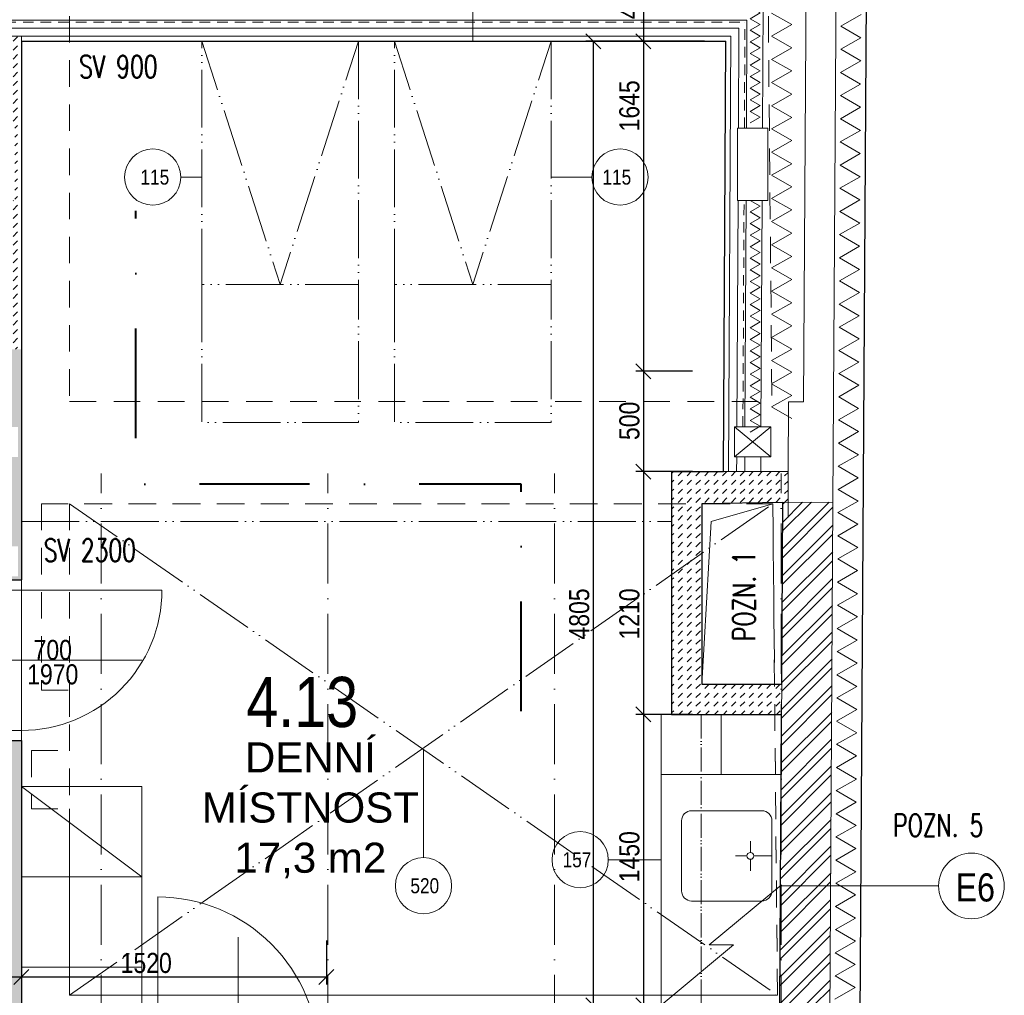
# Model space of a CAD drawing. Header units: millimetres. Extents: x -300958 to -108039, y 30118 to 292543.
# Tile 248 of 256: x -189261 to -184354, y 170475 to 175337. Entities that reach past the tile are written whole.
import ezdxf
from ezdxf.enums import TextEntityAlignment as Align

# ---------------------------------------------------------------- set-up
doc = ezdxf.new("R2010")
doc.units = ezdxf.units.MM
doc.header["$MEASUREMENT"] = 0
for name, pattern in [('ACAD_ISO05W100', [33, 24, -3, 0, -3, 0, -3]), ('ACAD_ISO10W100', [18, 12, -3, 0, -3]), ('DGN Style 2', [879.857395, 527.914437, -351.942958]), ('DGN Style 4', [1094.119168, 546.717885, -273.358943, 0.683397, -273.358943])]:
    doc.linetypes.add(name, pattern=pattern)
doc.layers.get('0').update_dxf_attribs({"lineweight": 13})
doc.layers.get('Defpoints').update_dxf_attribs({"color": 3, "lineweight": 13})
for name, color, linetype, lineweight in [('dims', 7, 'Continuous', 9), ('dvere', 7, 'Continuous', 9), ('legenda', 7, 'Continuous', 13), ('Materiály', 1, 'Continuous', 13), ('navrh', 1, 'Continuous', 9), ('OCEL', 7, 'Continuous', 13), ('popis', 7, 'Continuous', 9), ('PSV', 7, 'Continuous', 13), ('rez', 7, 'Continuous', 13), ('tenka', 7, 'Continuous', 13), ('texts', 3, 'Continuous', 30), ('walls pod', 7, 'Continuous', 13), ('zařizovací předměty', 7, 'Continuous', 9)]:
    doc.layers.add(name, color=color, linetype=linetype, lineweight=lineweight)
doc.styles.add('GENERATED_STYLE_8', font='arial.ttf')
doc.styles.get("Standard").update_dxf_attribs({"font": 'txt.shx'})
doc.styles.add('STYLE-0', font='ARIALN.TTF')
doc.styles.add('Style-Arial', font='arial.ttf')
doc.dimstyles.new('arch', dxfattribs={"dimscale": 50, "dimtxt": 2.5, "dimasz": 2.5, "dimexe": 1.25, "dimexo": 0.9, "dimtad": 1, "dimdec": 0, "dimtxsty": 'STYLE-0', "dimblk": 'ARCHTICK', "dimcen": 2.5, "dimadec": 0, "dimazin": 0, "dimtfac": 1, "dimtdec": 0, "dimtmove": 2, "dimatfit": 3, "dimldrblk": 'ARCHTICK', "dimfxl": 0, "dimarcsym": 0})
pattern_1 = [(45, (31500, 0), (4e-15, 44.1941738), [31.25, -31.25])]

# ---------------------------------------------------------------- blocks, each defined once
blk = doc.blocks.new('*U4')
at = {"layer": 'zařizovací předměty', "linetype": 'Continuous', "lineweight": 0, "flags": 128}
for points in [[(175, 225), (-175, 225)], [(-225, 175), (-225, -175)], [(225, -175), (225, 175)], [(-175, -225), (175, -225)]]:
    blk.add_lwpolyline(points, dxfattribs=at)
at = {"layer": 'zařizovací předměty', "linetype": 'Continuous', "lineweight": 0, "extrusion": (0, 0, -1)}
for centre, start, end in [((175, 175), 0, 90), ((-175, 175), 90, 180), ((175, -175), 270, 0), ((-175, -175), 180, 270)]:
    blk.add_arc(centre, 50, start, end, dxfattribs=at)
blk = doc.blocks.new('*U5')
at = {"layer": 'zařizovací předměty'}
for p, q in [((-16.7, 17.2), (-16.7, 73.9)), ((-33.9, 0), (-90.6, 0)), ((-16.7, -17.2), (-16.7, -73.9)), ((0.5, 0), (90.5, 0))]:
    blk.add_line(p, q, dxfattribs=at)
blk.add_arc((-16.7, 0), 17.2, 90.00001727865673, 89.99999997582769, dxfattribs=at)
blk = doc.blocks.new('*U6')
at = {"layer": 'zařizovací předměty', "linetype": 'Continuous', "lineweight": 0}
for p, q in [((-61.4, 0), (300, 300)), ((-300, -300), (61.4, 0)), ((-61.4, 0), (61.4, 0))]:
    blk.add_line(p, q, dxfattribs=at)
blk = doc.blocks.new('_ArchTick')
at = {"color": 0, "linetype": 'ByBlock', "flags": 128}
blk.add_lwpolyline([(-0.5, -0.5), (0.5, 0.5)], dxfattribs=at)
blk = doc.blocks.new('*D2172')
at = {"layer": 'Defpoints', "color": 0, "linetype": 'Continuous'}
for p in [(-185839.9, 173085), (-186152.7, 171875), (-185832.6, 171875)]:
    blk.add_point(p, dxfattribs=at)
at = {"layer": 'dims', "color": 0, "linetype": 'Continuous', "lineweight": -2}
for p, q in [((-185914.9, 173085), (-186190.2, 173085)), ((-186152.7, 173085), (-186152.7, 171875)), ((-185907.6, 171875), (-186190.2, 171875))]:
    blk.add_line(p, q, dxfattribs=at)
at = {"layer": 'dims', "color": 0, "linetype": 'Continuous', "lineweight": -2, "xscale": 75, "yscale": 75, "zscale": 75}
for p, rotation in [((-186152.7, 173085), 90), ((-186152.7, 171875), 270)]:
    blk.add_blockref('_ArchTick', p, dxfattribs=dict(at, rotation=rotation))
at = {"layer": 'dims', "color": 0, "linetype": 'Continuous', "insert": (-186222.5, 172375.6), "char_height": 100, "attachment_point": 5, "rotation": 90, "style": 'STYLE-0'}
blk.add_mtext('1210', dxfattribs=at)
blk = doc.blocks.new('*D2249')
at = {"layer": 'Defpoints', "color": 0, "linetype": 'Continuous'}
for p in [(-189472.6, 170822.6), (-189252.6, 170798.7), (-189472.6, 170565.8)]:
    blk.add_point(p, dxfattribs=at)
at = {"layer": 'dims', "color": 0, "linetype": 'Continuous', "lineweight": -2}
for p, q in [((-189472.6, 170747.6), (-189472.6, 170528.3)), ((-189252.6, 170723.7), (-189252.6, 170528.3)), ((-189252.6, 170565.8), (-189472.6, 170565.8))]:
    blk.add_line(p, q, dxfattribs=at)
at = {"layer": 'dims', "color": 0, "linetype": 'Continuous', "lineweight": -2, "xscale": 75, "yscale": 75, "zscale": 75, "rotation": 180}
blk.add_blockref('_ArchTick', (-189472.6, 170565.8), dxfattribs=at)
at = {"layer": 'dims', "color": 0, "linetype": 'Continuous', "lineweight": -2, "xscale": 75, "yscale": 75, "zscale": 75}
blk.add_blockref('_ArchTick', (-189252.6, 170565.8), dxfattribs=at)
at = {"layer": 'dims', "color": 0, "linetype": 'Continuous', "insert": (-189617.2, 170635.6), "char_height": 100, "attachment_point": 5, "style": 'STYLE-0'}
blk.add_mtext('220', dxfattribs=at)
blk = doc.blocks.new('*D2251')
at = {"layer": 'Defpoints', "color": 0, "linetype": 'Continuous'}
for p in [(-189252.6, 170822.6), (-187732.6, 170822.6), (-189252.6, 170565.8)]:
    blk.add_point(p, dxfattribs=at)
at = {"layer": 'dims', "color": 0, "linetype": 'Continuous', "lineweight": -2}
for p, q in [((-189252.6, 170747.6), (-189252.6, 170528.3)), ((-187732.6, 170747.6), (-187732.6, 170528.3)), ((-187732.6, 170565.8), (-189252.6, 170565.8))]:
    blk.add_line(p, q, dxfattribs=at)
at = {"layer": 'dims', "color": 0, "linetype": 'Continuous', "lineweight": -2, "xscale": 75, "yscale": 75, "zscale": 75, "rotation": 180}
blk.add_blockref('_ArchTick', (-189252.6, 170565.8), dxfattribs=at)
at = {"layer": 'dims', "color": 0, "linetype": 'Continuous', "lineweight": -2, "xscale": 75, "yscale": 75, "zscale": 75}
blk.add_blockref('_ArchTick', (-187732.6, 170565.8), dxfattribs=at)
at = {"layer": 'dims', "color": 0, "linetype": 'Continuous', "insert": (-188630.7, 170635.6), "char_height": 100, "attachment_point": 5, "style": 'STYLE-0'}
blk.add_mtext('1520', dxfattribs=at)
blk = doc.blocks.new('*D2278')
at = {"layer": 'Defpoints', "color": 0, "linetype": 'Continuous'}
for p in [(-185698.8, 175640), (-186152.7, 175230), (-185773.8, 175230)]:
    blk.add_point(p, dxfattribs=at)
at = {"layer": 'dims', "color": 0, "linetype": 'Continuous', "lineweight": -2}
for p, q in [((-185773.8, 175640), (-186190.2, 175640)), ((-186152.7, 175640), (-186152.7, 175230)), ((-185848.8, 175230), (-186190.2, 175230))]:
    blk.add_line(p, q, dxfattribs=at)
at = {"layer": 'dims', "color": 0, "linetype": 'Continuous', "lineweight": -2, "xscale": 75, "yscale": 75, "zscale": 75}
for p, rotation in [((-186152.7, 175640), 90), ((-186152.7, 175230), 270)]:
    blk.add_blockref('_ArchTick', p, dxfattribs=dict(at, rotation=rotation))
at = {"layer": 'dims', "color": 0, "linetype": 'Continuous', "insert": (-186222.5, 175435), "char_height": 100, "attachment_point": 5, "rotation": 90, "style": 'STYLE-0'}
blk.add_mtext('410', dxfattribs=at)
blk = doc.blocks.new('*D2281')
at = {"layer": 'Defpoints', "color": 0, "linetype": 'Continuous'}
for p in [(-186089.9, 175230), (-186402.7, 170425.3), (-186082.6, 170425.3)]:
    blk.add_point(p, dxfattribs=at)
at = {"layer": 'dims', "color": 0, "linetype": 'Continuous', "lineweight": -2}
for p, q in [((-186164.9, 175230), (-186440.2, 175230)), ((-186402.7, 175230), (-186402.7, 170425.3)), ((-186157.6, 170425.3), (-186440.2, 170425.3))]:
    blk.add_line(p, q, dxfattribs=at)
at = {"layer": 'dims', "color": 0, "linetype": 'Continuous', "lineweight": -2, "xscale": 75, "yscale": 75, "zscale": 75}
for p, rotation in [((-186402.7, 175230), 90), ((-186402.7, 170425.3), 270)]:
    blk.add_blockref('_ArchTick', p, dxfattribs=dict(at, rotation=rotation))
at = {"layer": 'dims', "color": 0, "linetype": 'Continuous', "insert": (-186472.5, 172375.6), "char_height": 100, "attachment_point": 5, "rotation": 90, "style": 'STYLE-0'}
blk.add_mtext('4805', dxfattribs=at)
blk = doc.blocks.new('*D2282')
at = {"layer": 'Defpoints', "color": 0, "linetype": 'Continuous'}
for p in [(-185839.9, 173585), (-186152.7, 173085), (-185832.6, 173085)]:
    blk.add_point(p, dxfattribs=at)
at = {"layer": 'dims', "color": 0, "linetype": 'Continuous', "lineweight": -2}
for p, q in [((-185914.9, 173585), (-186190.2, 173585)), ((-186152.7, 173585), (-186152.7, 173085)), ((-185907.6, 173085), (-186190.2, 173085))]:
    blk.add_line(p, q, dxfattribs=at)
at = {"layer": 'dims', "color": 0, "linetype": 'Continuous', "lineweight": -2, "xscale": 75, "yscale": 75, "zscale": 75}
for p, rotation in [((-186152.7, 173585), 90), ((-186152.7, 173085), 270)]:
    blk.add_blockref('_ArchTick', p, dxfattribs=dict(at, rotation=rotation))
at = {"layer": 'dims', "color": 0, "linetype": 'Continuous', "insert": (-186222.5, 173338.1), "char_height": 100, "attachment_point": 5, "rotation": 90, "style": 'STYLE-0'}
blk.add_mtext('500', dxfattribs=at)
blk = doc.blocks.new('*D2283')
at = {"layer": 'Defpoints', "color": 0, "linetype": 'Continuous'}
for p in [(-185839.9, 175230), (-186152.7, 173585), (-185832.6, 173585)]:
    blk.add_point(p, dxfattribs=at)
at = {"layer": 'dims', "color": 0, "linetype": 'Continuous', "lineweight": -2}
for p, q in [((-185914.9, 175230), (-186190.2, 175230)), ((-186152.7, 175230), (-186152.7, 173585)), ((-185907.6, 173585), (-186190.2, 173585))]:
    blk.add_line(p, q, dxfattribs=at)
at = {"layer": 'dims', "color": 0, "linetype": 'Continuous', "lineweight": -2, "xscale": 75, "yscale": 75, "zscale": 75}
for p, rotation in [((-186152.7, 175230), 90), ((-186152.7, 173585), 270)]:
    blk.add_blockref('_ArchTick', p, dxfattribs=dict(at, rotation=rotation))
at = {"layer": 'dims', "color": 0, "linetype": 'Continuous', "insert": (-186222.5, 174908.1), "char_height": 100, "attachment_point": 5, "rotation": 90, "style": 'STYLE-0'}
blk.add_mtext('1645', dxfattribs=at)
blk = doc.blocks.new('*D2284')
at = {"layer": 'Defpoints', "color": 0, "linetype": 'Continuous'}
for p in [(-185839.9, 171875), (-186152.7, 170425.3), (-185832.6, 170425.3)]:
    blk.add_point(p, dxfattribs=at)
at = {"layer": 'dims', "color": 0, "linetype": 'Continuous', "lineweight": -2}
for p, q in [((-185914.9, 171875), (-186190.2, 171875)), ((-186152.7, 171875), (-186152.7, 170425.3)), ((-185907.6, 170425.3), (-186190.2, 170425.3))]:
    blk.add_line(p, q, dxfattribs=at)
at = {"layer": 'dims', "color": 0, "linetype": 'Continuous', "lineweight": -2, "xscale": 75, "yscale": 75, "zscale": 75}
for p, rotation in [((-186152.7, 171875), 90), ((-186152.7, 170425.3), 270)]:
    blk.add_blockref('_ArchTick', p, dxfattribs=dict(at, rotation=rotation))
at = {"layer": 'dims', "color": 0, "linetype": 'Continuous', "insert": (-186222.5, 171165.6), "char_height": 100, "attachment_point": 5, "rotation": 90, "style": 'STYLE-0'}
blk.add_mtext('1450', dxfattribs=at)

msp = doc.modelspace()

# ---------------------------------------------------------------- hatches: boundary and pattern name
at = {"layer": 'Materiály', "linetype": 'Continuous'}
h = msp.add_hatch(dxfattribs=at)
h.set_pattern_fill('DASH', color=256, scale=250, angle=45, style=0)
h.set_pattern_definition(pattern_1)
h.paths.add_polyline_path([(-189450.3, 172713.2), (-189270.3, 172713.2), (-189270.3, 172563.2), (-189450.3, 172563.2)], flags=16)
h.paths.add_polyline_path([(-189435.3, 170113.8), (-189285.3, 170113.8), (-189285.3, 169993.8), (-189435.3, 169993.8)], flags=16)
edge = h.paths.add_edge_path()
edge.add_line((-191292.6, 171925), (-191292.6, 170145))
edge.add_line((-191292.6, 170145), (-191507.6, 170145))
edge.add_line((-191507.6, 170145), (-191507.6, 169945))
edge.add_line((-191507.6, 169945), (-190422.6, 169945))
edge.add_line((-190422.6, 169945), (-190422.6, 170045))
edge.add_line((-190422.6, 170045), (-191092.6, 170045))
edge.add_line((-191092.6, 170045), (-191092.6, 171645))
edge.add_line((-191092.6, 171645), (-190825.4, 171645))
edge.add_arc((-190822.7, 171615.1), 30, 84.9382, 95.0618, ccw=False)
edge.add_line((-190820.1, 171645), (-190465.1, 171645))
edge.add_arc((-190462.4, 171615.1), 30, 84.9385, 95.0615, ccw=False)
edge.add_line((-190459.8, 171645), (-189472.6, 171645))
edge.add_line((-189472.6, 171645), (-189472.6, 170045))
edge.add_line((-189472.6, 170045), (-189522.6, 170045))
edge.add_line((-189522.6, 170045), (-189522.6, 169945))
edge.add_line((-189522.6, 169945), (-188612.6, 169945))
edge.add_line((-188612.6, 169945), (-188612.6, 170165))
edge.add_line((-188612.6, 170165), (-189252.6, 170165))
edge.add_line((-189252.6, 170165), (-189252.6, 171745))
edge.add_line((-189252.6, 171745), (-191092.6, 171745))
edge.add_line((-191092.6, 171745), (-191092.6, 173545))
edge.add_line((-191092.6, 173545), (-189472.6, 173545))
edge.add_line((-189472.6, 173545), (-189472.6, 172545))
edge.add_line((-189472.6, 172545), (-189252.6, 172545))
edge.add_line((-189252.6, 172545), (-189252.6, 173695))
edge.add_line((-189252.6, 173695), (-191092.6, 173695))
edge.add_line((-191092.6, 173695), (-191092.6, 176368.9))
edge.add_line((-191092.6, 176368.9), (-191317, 176368.9))
edge.add_line((-191317, 176368.9), (-191292.6, 171925))
h.paths.add_polyline_path([(-189270.3, 173308.1), (-189270.3, 173158.1), (-189450.3, 173158.1), (-189450.3, 173308.1)])
h = msp.add_hatch(dxfattribs=at)
h.set_pattern_fill('DASH', color=256, scale=250, angle=45, style=0)
h.set_pattern_definition(pattern_1)
h.paths.add_polyline_path([(-189252.6, 175255), (-189472.6, 175255), (-189472.6, 173695), (-189252.6, 173695)])
h.paths.add_polyline_path([(-189435.3, 174437), (-189435.3, 174797), (-189285.3, 174797), (-189285.3, 174437)])
h = msp.add_hatch(dxfattribs=at)
h.set_pattern_fill('DASH', color=256, scale=250, angle=45, style=0)
h.set_pattern_definition(pattern_1)
h.paths.add_polyline_path([(-185753.3, 173085), (-186012.6, 173085), (-186012.6, 172925), (-185862.6, 172925), (-185458.2, 172931.9), (-185432.2, 172932), (-185432.2, 173085)])
h.paths.add_polyline_path([(-186012.6, 172925), (-186012.6, 171875), (-185764.7, 171875), (-185464.7, 171875), (-185463.7, 172025), (-185862.6, 172025), (-185862.6, 172925)])
at = {"layer": 'Materiály', "linetype": 'Continuous', "lineweight": 0}
h = msp.add_hatch(dxfattribs=at)
h.set_pattern_fill('ANSI32', color=256, scale=250, style=0)
h.set_pattern_definition([(45, (31500, 0), (-66.29126, 66.29126), []), (45, (31544.19, 0), (-66.29126, 66.29126), [])])
h.paths.add_polyline_path([(-185473.6, 170426.3), (-185223.6, 170426.3), (-185208.2, 172932.6), (-185458.2, 172931.9)])

# ---------------------------------------------------------------- linework, layer by layer
at = {"layer": 'dvere', "ltscale": 8}
msp.add_line((-189252.6, 171745), (-189252.6, 172545), dxfattribs=at)
at = {"layer": 'dvere', "linetype": 'Continuous'}
for p, q in [((-189472.6, 172495), (-189252.6, 172495)), ((-189552.6, 172145), (-188652.6, 172145)), ((-189472.6, 171795), (-189252.6, 171795)), ((-188172.6, 169865), (-188172.6, 170765))]:
    msp.add_line(p, q, dxfattribs=at)
at = {"layer": 'dvere', "linetype": 'Continuous', "flags": 128}
for points in [[(-189252.6, 172495), (-188552.6, 172495, -0.414214), (-189252.6, 171795)], [(-188572.6, 170165), (-188572.6, 170965, -0.414214), (-187772.6, 170165)]]:
    msp.add_lwpolyline(points, format="xyb", dxfattribs=at)
at = {"layer": 'legenda', "linetype": 'Continuous'}
for p, q in [((-187003.4, 175891.4), (-187003.4, 175230)), ((-184682, 171020), (-185469.9, 171020))]:
    msp.add_line(p, q, dxfattribs=at)
at = {"layer": 'legenda', "linetype": 'Continuous', "lineweight": 0}
msp.add_circle((-184518.2, 171020), 163.8, dxfattribs=at)
at = {"layer": 'Materiály', "linetype": 'Continuous'}
for p, q in [((-185559.7, 174797), (-185556.6, 175415)), ((-191092.6, 175335), (-185637, 175335)), ((-185639.7, 174797), (-185637, 175335)), ((-191092.6, 175295), (-185677.2, 175295)), ((-185679.7, 174797), (-185677.2, 175295)), ((-191092.6, 175255), (-185717.4, 175255)), ((-189252.6, 175230), (-189252.6, 175255)), ((-185728.3, 173084.9), (-185717.4, 175255)), ((-185687.2, 173308.1), (-185681.5, 174437)), ((-185647.2, 173308.1), (-185641.5, 174437)), ((-185567.2, 173308.1), (-185561.5, 174437)), ((-185688.3, 173084.7), (-185688, 173158.1)), ((-185648.3, 173084.5), (-185648, 173158.1)), ((-185568.3, 173084.1), (-185568, 173158.1)), ((-185464.7, 171875), (-185463.7, 172025))]:
    msp.add_line(p, q, dxfattribs=at)
at = {"layer": 'Materiály', "linetype": 'Continuous', "flags": 128}
for points in [[(-185621.6, 175400.1), (-185571.6, 175371.2), (-185621.6, 175342.4), (-185571.6, 175313.5), (-185621.6, 175284.6), (-185571.6, 175255.8), (-185621.6, 175226.9), (-185571.6, 175198), (-185621.6, 175169.2), (-185571.6, 175140.3), (-185621.6, 175111.4), (-185571.6, 175082.6), (-185621.6, 175053.7), (-185571.6, 175024.8), (-185621.6, 174996), (-185571.6, 174967.1), (-185621.6, 174938.2), (-185571.6, 174909.4), (-185621.6, 174880.5), (-185571.6, 174851.6), (-185621.6, 174822.8), (-185621.6, 174822.8)], [(-185413.9, 173349.7), (-185513.9, 173407.5), (-185413.9, 173465.2), (-185513.9, 173522.9), (-185413.9, 173580.7), (-185513.9, 173638.4), (-185413.9, 173696.1), (-185513.9, 173753.9), (-185413.9, 173811.6), (-185513.9, 173869.3), (-185413.9, 173927.1), (-185513.9, 173984.8), (-185413.9, 174042.6), (-185513.9, 174100.3), (-185413.9, 174158), (-185513.9, 174215.8), (-185413.9, 174273.5), (-185513.9, 174331.2), (-185413.9, 174389), (-185513.9, 174446.7), (-185413.9, 174504.4), (-185513.9, 174562.2), (-185413.9, 174619.9), (-185513.9, 174677.6), (-185413.9, 174735.4), (-185513.9, 174793.1), (-185413.9, 174850.8), (-185513.9, 174908.6), (-185413.9, 174966.3), (-185513.9, 175024), (-185413.9, 175081.8), (-185513.9, 175139.5), (-185413.9, 175197.3), (-185513.9, 175255), (-185413.9, 175312.7), (-185513.9, 175370.5)], [(-185072.5, 174670.2), (-185172.1, 174728.5), (-185071.8, 174785.6), (-185171.4, 174844), (-185071.1, 174901.1), (-185170.7, 174959.4), (-185070.4, 175016.6), (-185170, 175074.9), (-185069.6, 175132), (-185169.3, 175190.4), (-185068.9, 175247.5), (-185168.6, 175305.9), (-185068.2, 175363)], [(-185087.4, 172245.3), (-185187, 172303.7), (-185086.7, 172360.8), (-185186.3, 172419.2), (-185086, 172476.3), (-185185.6, 172534.6), (-185085.3, 172591.7), (-185184.9, 172650.1), (-185084.5, 172707.2), (-185184.2, 172765.6), (-185083.8, 172822.7), (-185183.5, 172881), (-185083.1, 172938.1), (-185182.8, 172996.5), (-185082.4, 173053.6), (-185182.1, 173112), (-185081.7, 173169.1), (-185181.3, 173227.4), (-185081, 173284.5), (-185180.6, 173342.9), (-185080.3, 173400), (-185179.9, 173458.4), (-185079.6, 173515.5), (-185179.2, 173573.8), (-185078.9, 173631), (-185178.5, 173689.3), (-185078.2, 173746.4), (-185177.8, 173804.8), (-185077.4, 173861.9), (-185177.1, 173920.2), (-185076.7, 173977.4), (-185176.4, 174035.7), (-185076, 174092.8), (-185175.7, 174151.2), (-185075.3, 174208.3), (-185175, 174266.6), (-185074.6, 174323.8), (-185174.3, 174382.1), (-185073.9, 174439.2), (-185173.5, 174497.6), (-185073.2, 174554.7), (-185172.8, 174613), (-185072.5, 174670.2), (-185072.5, 174670.2)], [(-185621.6, 174437), (-185571.6, 174408.1), (-185621.6, 174379.2), (-185571.6, 174350.4), (-185621.6, 174321.5), (-185571.6, 174292.6), (-185621.6, 174263.8), (-185571.6, 174234.9), (-185621.6, 174206), (-185571.6, 174177.2), (-185621.6, 174148.3), (-185571.6, 174119.4), (-185621.6, 174090.6), (-185571.6, 174061.7), (-185621.6, 174032.8), (-185571.6, 174004), (-185621.6, 173975.1), (-185571.6, 173946.2), (-185621.6, 173917.4), (-185571.6, 173888.5), (-185621.6, 173859.6), (-185621.6, 173859.6)], [(-185621.6, 173859.6), (-185571.6, 173830.8), (-185621.6, 173801.9), (-185571.6, 173773), (-185621.6, 173744.2), (-185571.6, 173715.3), (-185621.6, 173686.4), (-185571.6, 173657.6), (-185621.6, 173628.7), (-185571.6, 173599.8), (-185621.6, 173570.9), (-185571.6, 173542.1), (-185621.6, 173513.2), (-185571.6, 173484.3), (-185621.6, 173455.5), (-185571.6, 173426.6), (-185621.6, 173397.7), (-185571.6, 173368.9), (-185621.6, 173340), (-185571.6, 173311.1), (-185621.6, 173282.3), (-185621.6, 173282.3)], [(-185198.4, 170456.2), (-185098, 170513.3), (-185197.7, 170571.7), (-185097.3, 170628.8), (-185197, 170687.1), (-185096.6, 170744.3), (-185196.2, 170802.6), (-185095.9, 170859.7), (-185195.5, 170918.1), (-185095.2, 170975.2), (-185194.8, 171033.5), (-185094.5, 171090.7), (-185194.1, 171149), (-185093.8, 171206.1), (-185193.4, 171264.5), (-185093.1, 171321.6), (-185192.7, 171379.9), (-185092.3, 171437.1), (-185192, 171495.4), (-185091.6, 171552.5), (-185191.3, 171610.9), (-185090.9, 171668), (-185190.6, 171726.3), (-185090.2, 171783.5), (-185189.9, 171841.8), (-185089.5, 171898.9), (-185189.1, 171957.3), (-185088.8, 172014.4), (-185188.4, 172072.8), (-185088.1, 172129.9), (-185187.7, 172188.2), (-185087.4, 172245.3), (-185087.4, 172245.3)]]:
    msp.add_lwpolyline(points, dxfattribs=at)
at = {"layer": 'navrh', "linetype": 'Continuous', "lineweight": 30}
for p, q in [((-185032.6, 177095), (-185132.6, 160814.1)), ((-189252.6, 175230), (-185742.5, 175230)), ((-189252.6, 175230), (-189252.6, 172545)), ((-185753.3, 173085), (-185742.5, 175230)), ((-186012.6, 173085), (-186012.6, 171875)), ((-186012.6, 173085), (-185753.3, 173085)), ((-185458.2, 172931.9), (-185862.6, 172925)), ((-185862.6, 172925), (-185862.6, 172025)), ((-185862.6, 172925), (-185862.6, 172025)), ((-185463.7, 172025), (-185458.2, 172931.9)), ((-189472.6, 172545), (-189252.6, 172545)), ((-185862.6, 172025), (-185662.6, 172025)), ((-185862.6, 172025), (-185499.5, 172025)), ((-185862.6, 172025), (-185463.7, 172025)), ((-186012.6, 171875), (-185464.7, 171875)), ((-185473.6, 170426.3), (-185464.7, 171875)), ((-191092.6, 171745), (-189252.6, 171745)), ((-189252.6, 171745), (-189252.6, 170165))]:
    msp.add_line(p, q, dxfattribs=at)
at = {"layer": 'navrh', "linetype": 'DGN Style 2', "lineweight": 0, "ltscale": 0.1}
for p, q in [((-191092.6, 175325), (-185647, 175325)), ((-185649.7, 174797), (-185647, 175325)), ((-185657.2, 173308.2), (-185651.5, 174437))]:
    msp.add_line(p, q, dxfattribs=at)
at = {"layer": 'navrh', "linetype": 'ACAD_ISO05W100', "ltscale": 12}
for p, q in [((-189012.6, 170475), (-185507.9, 172925)), ((-189012.6, 172925), (-185485.2, 170475))]:
    msp.add_line(p, q, dxfattribs=at)
at = {"layer": 'navrh', "linetype": 'ACAD_ISO05W100', "ltscale": 12, "flags": 128}
for points in [[(-187573.6, 175230), (-187573.6, 174018), (-188353.6, 174018), (-188353.6, 175230), (-187963.6, 174018), (-187573.6, 175230), (-188353.6, 175230)], [(-186613.4, 175230), (-186613.4, 174018), (-187393.4, 174018), (-187393.4, 175230), (-187003.4, 174018), (-186613.4, 175230), (-187393.4, 175230)], [(-188353.6, 174018), (-188353.6, 173330), (-187573.6, 173330), (-187573.6, 174018)], [(-187393.4, 174018), (-187393.4, 173330), (-186613.4, 173330), (-186613.4, 174018)], [(-189252.6, 172837), (-186012.6, 172837)]]:
    msp.add_lwpolyline(points, dxfattribs=at)
at = {"layer": 'navrh', "linetype": 'DGN Style 2', "ltscale": 0.25}
msp.add_lwpolyline([(-189012.6, 170475), (-185485.2, 170475), (-185507.9, 172925), (-189012.6, 172925)], close=True, dxfattribs=at)
at = {"layer": 'navrh', "linetype": 'Continuous', "lineweight": 0, "flags": 128}
msp.add_lwpolyline([(-185862.6, 172025), (-185815.3, 172835.9), (-185507.9, 172925)], dxfattribs=at)
at = {"layer": 'OCEL', "linetype": 'ACAD_ISO10W100', "ltscale": 25}
for p, q in [((-188855.7, 170276.3), (-188855.7, 173076.2)), ((-187725.9, 170276.3), (-187725.9, 173076.2)), ((-186595.9, 170276.3), (-186595.9, 173076.2)), ((-185465.9, 170276.3), (-185465.9, 173076.2))]:
    msp.add_line(p, q, dxfattribs=at)
at = {"layer": 'PSV', "linetype": 'Continuous', "lineweight": 0}
for p, q in [((-188458.4, 174553), (-188353.6, 174553)), ((-186409.7, 174553), (-186613.4, 174553)), ((-187248.9, 171700), (-187248.9, 171161.1)), ((-186064.7, 171150.7), (-186328.1, 171150.7))]:
    msp.add_line(p, q, dxfattribs=at)
for centre in [(-188598.5, 174553), (-186269.6, 174553), (-186468.2, 171150.7), (-187248.9, 171021.1)]:
    msp.add_circle(centre, 140.1, dxfattribs=at)
at = {"layer": 'rez', "linetype": 'DGN Style 4', "lineweight": 40, "flags": 128}
msp.add_lwpolyline([(-186761.7, 171891), (-186761.7, 173023.1), (-188682.6, 173023.1), (-188682.6, 174385.2)], dxfattribs=at)
at = {"layer": 'tenka', "linetype": 'Continuous'}
for p, q in [((-185753.3, 173085), (-185432.2, 173085)), ((-185432.2, 173085), (-185432.2, 172855.7)), ((-185208.2, 172932.6), (-185458.2, 172931.9)), ((-185225.2, 170165), (-185208.2, 172932.6))]:
    msp.add_line(p, q, dxfattribs=at)
for points in [[(-185432.2, 173085), (-185430.1, 173432.1), (-185355.1, 173432.1), (-185332.6, 177095), (-185332.6, 177095)], [(-185182.6, 177095), (-185208.2, 172932.6)]]:
    msp.add_lwpolyline(points, dxfattribs=at)
at = {"layer": 'tenka', "linetype": 'Continuous', "flags": 128}
for points in [[(-185683.4, 174797), (-185533.4, 174797), (-185533.4, 174437), (-185683.4, 174437), (-185683.4, 174797)], [(-185698.4, 173308.1), (-185518.4, 173158.1), (-185698.4, 173158.1), (-185518.4, 173308.1)], [(-185518.4, 173308.1), (-185518.4, 173158.1), (-185698.4, 173158.1), (-185698.4, 173308.1), (-185518.4, 173308.1)]]:
    msp.add_lwpolyline(points, dxfattribs=at)
at = {"layer": 'walls pod', "linetype": 'DGN Style 2', "ltscale": 0.25}
for p, q in [((-189012.6, 176675), (-189012.6, 173435)), ((-185542.6, 176675), (-185512.6, 173435)), ((-189012.6, 173435), (-185512.6, 173435)), ((-189152.6, 172925), (-185507.9, 172925)), ((-189152.6, 172925), (-189152.6, 171995)), ((-185507.9, 172925), (-185499.5, 172025)), ((-189152.6, 171995), (-189012.6, 171995)), ((-189012.6, 171995), (-189012.6, 171695)), ((-185498.6, 171925), (-185485.2, 170475)), ((-189202.6, 171695), (-189012.6, 171695)), ((-189202.6, 171695), (-189202.6, 171405)), ((-189202.6, 171405), (-189012.6, 171405)), ((-189012.6, 170475), (-189012.6, 171405)), ((-185485.2, 170475), (-189012.6, 170475))]:
    msp.add_line(p, q, dxfattribs=at)
at = {"layer": 'zařizovací předměty', "linetype": 'Continuous', "lineweight": 0}
msp.add_line((-186064.7, 171875), (-186064.7, 170426.3), dxfattribs=at)
at = {"layer": 'zařizovací předměty', "linetype": 'ACAD_ISO05W100', "lineweight": 0, "ltscale": 5}
msp.add_line((-185864.7, 171875), (-185864.7, 170426.3), dxfattribs=at)
at = {"layer": 'zařizovací předměty', "linetype": 'Continuous', "lineweight": 0, "flags": 128}
for points in [[(-186064.7, 171875), (-185764.7, 171875), (-185764.7, 171575), (-186064.7, 171575)], [(-185764.7, 171875), (-185464.7, 171875), (-185464.7, 171575), (-185764.7, 171575)]]:
    msp.add_lwpolyline(points, close=True, dxfattribs=at)
at = {"layer": 'zařizovací předměty', "linetype": 'Continuous', "flags": 128}
for points in [[(-189252.6, 171515), (-188652.6, 171515), (-188652.6, 171065), (-189252.6, 171065), (-189252.6, 171515)], [(-189252.6, 171515), (-188652.6, 171515), (-188652.6, 171065), (-189252.6, 171065), (-189252.6, 171515), (-188652.6, 171065)], [(-189252.6, 171065), (-188652.6, 171065), (-188652.6, 170615), (-189252.6, 170615), (-189252.6, 171065)], [(-189252.6, 170615), (-188652.6, 170615), (-188652.6, 170165), (-189252.6, 170165), (-189252.6, 170615)]]:
    msp.add_lwpolyline(points, dxfattribs=at)

# ---------------------------------------------------------------- block references
at = {"layer": 'zařizovací předměty', "linetype": 'Continuous', "lineweight": 0}
for name, p in [('*U4', (-185737.6, 171170)), ('*U6', (-185764.7, 170726.3))]:
    msp.add_blockref(name, p, dxfattribs=at)
at = {"layer": 'zařizovací předměty'}
msp.add_blockref('*U5', (-185603.1, 171170), dxfattribs=at)

# ---------------------------------------------------------------- texts
at = {"layer": 'dvere', "linetype": 'Continuous', "insert": (-189096.7, 172134.8), "char_height": 100, "attachment_point": 5, "line_spacing_factor": 0.72871, "style": 'STYLE-0'}
msp.add_mtext('700\\P1970', dxfattribs=at)
at = {"layer": 'legenda', "linetype": 'Continuous', "lineweight": 0, "char_height": 112, "attachment_point": 4, "line_spacing_factor": 0.765173, "style": 'Style-Arial'}
for s, insert, rotation in [('{\\Fromans|c238;\\W0.7143;POZN. 1}', (-185651.5, 172240.2), 90.0012), ('{\\Fromans|c0;\\W0.71429;POZN. 5}', (-184908, 171322.5), 0.0012)]:
    msp.add_mtext(s, dxfattribs=dict(at, insert=insert, rotation=rotation))
at = {"layer": 'legenda', "linetype": 'Continuous', "lineweight": 0, "insert": (-184597, 171082.7), "char_height": 140, "width": 298.375, "attachment_point": 1, "style": 'STYLE-0'}
msp.add_mtext('E6', dxfattribs=at)
at = {"layer": 'popis', "linetype": 'Continuous', "char_height": 112, "attachment_point": 4, "rotation": 0.0012, "line_spacing_factor": 0.765173, "style": 'Style-Arial'}
for s, insert in [('{\\Fromans|c238;\\W0.71429;SV 900}', (-188965.4, 175103.6)), ('{\\Fromans|c238;\\W0.71429;SV 2300}', (-189141.6, 172693.4))]:
    msp.add_mtext(s, dxfattribs=dict(at, insert=insert))
at = {"layer": 'popis', "linetype": 'Continuous', "lineweight": 0, "insert": (-187812.9, 171396.9), "char_height": 150, "width": 1303.837, "attachment_point": 5, "style": 'GENERATED_STYLE_8'}
msp.add_mtext('DENNÍ MÍSTNOST\\P17,3 m2', dxfattribs=at)
at = {"layer": 'PSV', "linetype": 'Continuous', "lineweight": 0, "style": 'STYLE-0'}
for s, p in [('115', (-188587.7, 174553)), ('115', (-186285.5, 174553)), ('157', (-186484.1, 171150.7)), ('520', (-187242.6, 171021.1))]:
    msp.add_text(s, height=75, dxfattribs=at).set_placement(p, align=Align.MIDDLE_CENTER)
at = {"layer": 'texts', "linetype": 'Continuous', "lineweight": 0, "insert": (-187853.4, 171935.3), "char_height": 250, "width": 788.673, "attachment_point": 5, "line_spacing_factor": 0.722892}
msp.add_mtext('\\fArial Narrow|b0|i0|c238|p39;4.13', dxfattribs=at)

# ---------------------------------------------------------------- dimensions: what is measured, and where the dimension line sits
at = {"layer": 'dims', "linetype": 'Continuous'}
dim = msp.add_linear_dim(base=(-186152.7, 175230), p1=(-185698.8, 175640), p2=(-185773.8, 175230), angle=270, dimstyle='arch', override={"dimtxt": 2, "dimasz": 1.5, "dimexe": 0.75, "dimexo": 1.5, "dimgap": 0.375, "dimcen": 0.05}, dxfattribs=at)
dim.commit()
dim.dimension.update_dxf_attribs({"geometry": '*D2278', "text_midpoint": (-186222.5, 175435)})
for base, p1, p2, angle, override, picture, middle in [((-186402.7, 170425.3), (-186089.9, 175230), (-186082.6, 170425.3), 270, {"dimtxt": 2, "dimasz": 1.5, "dimexe": 0.75, "dimexo": 1.5, "dimgap": 0.375, "dimcen": 0.05}, '*D2281', (-186472.5, 172375.6)), ((-186152.7, 173585), (-185839.9, 175230), (-185832.6, 173585), 270, {"dimtxt": 2, "dimasz": 1.5, "dimexe": 0.75, "dimexo": 1.5, "dimgap": 0.375, "dimcen": 0.05}, '*D2283', (-186222.5, 174908.1)), ((-186152.7, 173085), (-185839.9, 173585), (-185832.6, 173085), 270, {"dimtxt": 2, "dimasz": 1.5, "dimexe": 0.75, "dimexo": 1.5, "dimgap": 0.375, "dimcen": 0.05}, '*D2282', (-186222.5, 173338.1)), ((-186152.7, 171875), (-185839.9, 173085), (-185832.6, 171875), 270, {"dimtxt": 2, "dimasz": 1.5, "dimexe": 0.75, "dimexo": 1.5, "dimgap": 0.375, "dimcen": 0.05}, '*D2172', (-186222.5, 172375.6)), ((-186152.7, 170425.3), (-185839.9, 171875), (-185832.6, 170425.3), 270, {"dimtxt": 2, "dimasz": 1.5, "dimexe": 0.75, "dimexo": 1.5, "dimgap": 0.375, "dimcen": 0.05}, '*D2284', (-186222.5, 171165.6)), ((-189472.6, 170565.8), (-189252.6, 170798.7), (-189472.6, 170822.6), 180, {"dimtxt": 2, "dimasz": 1.5, "dimexe": 0.75, "dimexo": 1.5, "dimgap": 0.375, "dimcen": 0.001}, '*D2249', (-189617.2, 170635.6)), ((-189252.6, 170565.8), (-187732.6, 170822.6), (-189252.6, 170822.6), 180, {"dimtxt": 2, "dimasz": 1.5, "dimexe": 0.75, "dimexo": 1.5, "dimgap": 0.375, "dimcen": 0.001}, '*D2251', (-188630.7, 170635.6))]:
    dim = msp.add_linear_dim(base=base, p1=p1, p2=p2, angle=angle, dimstyle='arch', override=override, dxfattribs=at)
    dim.commit()
    dim.dimension.update_dxf_attribs({"geometry": picture, "text_midpoint": middle, "dimtype": 160})

doc.saveas('drawing.dxf')
